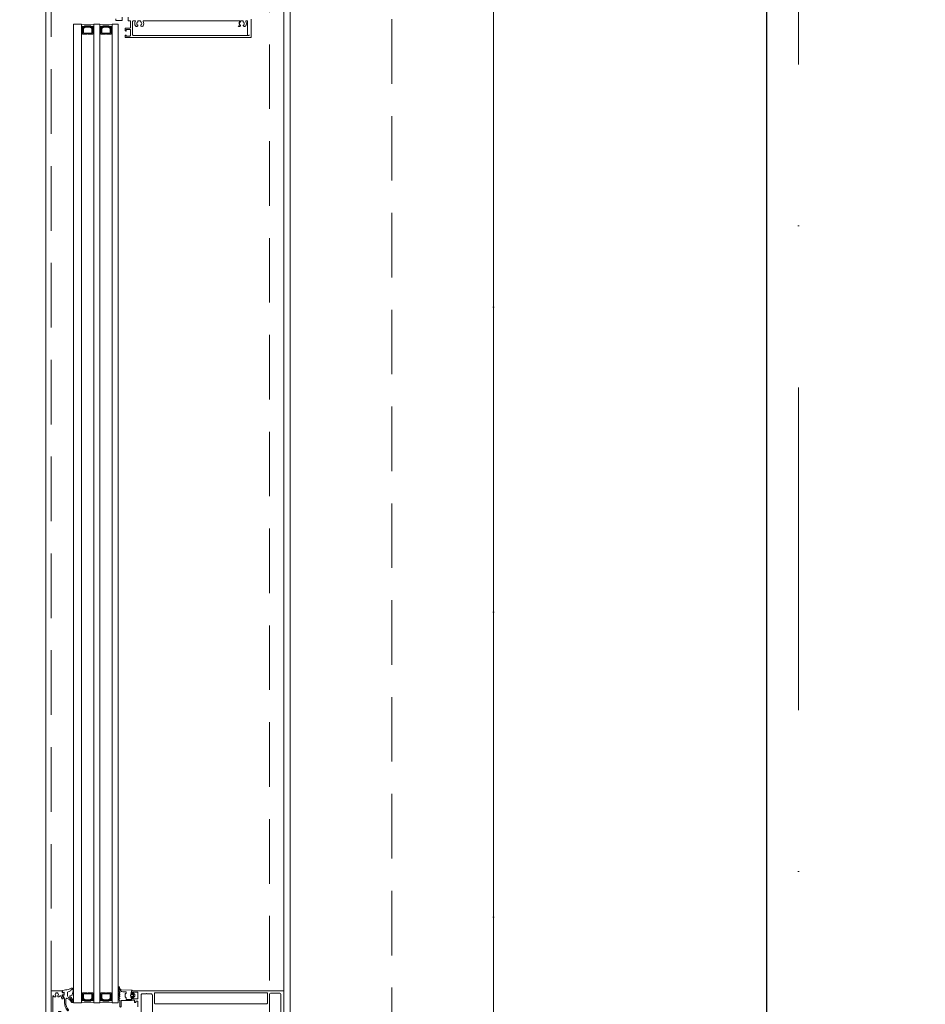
# Model space of a CAD drawing. Header units: millimetres. Extents: x 213386 to 459888, y 74252 to 208052.
# Tile 251 of 256: x 373011 to 373901, y 194676 to 195645. Entities that reach past the tile are written whole.
import ezdxf

# ---------------------------------------------------------------- set-up
doc = ezdxf.new("R2010")
doc.units = ezdxf.units.MM
for name, pattern in [('CK_Čerchovaná 50', [6, 3, -1.5, 0, -1.5]), ('ČERCHOVANÁ', [25.4, 12.7, -6.35, 0, -6.35]), ('ČÁRKOVANÁ', [19.05, 12.7, -6.35])]:
    doc.linetypes.add(name, pattern=pattern)
doc.layers.get('Defpoints').update_dxf_attribs({"color": 255, "lineweight": 0})
for name, color, linetype, lineweight in [('FASÁDA DETAILNÍ', 255, 'Continuous', 0), ('NOVA', 255, 'Continuous', 0), ('OSY', 255, 'Continuous', 0), ('TENKA', 255, 'Continuous', 0)]:
    doc.layers.add(name, color=color, linetype=linetype, lineweight=lineweight)
doc.styles.add('CS-ROMANS', font='romans.shx', dxfattribs={"width": 0.75, "oblique": 5})
doc.dimstyles.new('A_KÓTA_50', dxfattribs={"dimtxt": 110, "dimasz": 2, "dimexe": 100, "dimexo": 1500, "dimgap": 40, "dimtad": 1, "dimrnd": 1, "dimdsep": 46, "dimtxsty": 'CS-ROMANS', "dimblk": 'KOT_CARA20', "dimcen": 45, "dimse1": 1, "dimse2": 1, "dimclrd": 256, "dimclre": 256, "dimclrt": 256, "dimadec": 0, "dimazin": 0, "dimtfac": 1, "dimtix": 1, "dimtmove": 2, "dimatfit": 3, "dimldrblk": 'OBLIQUE', "dimfxl": 100, "dimtolj": 1, "dimarcsym": 0})

# ---------------------------------------------------------------- blocks, each defined once
blk = doc.blocks.new('284336')
for points in [[(-0.7, -9.6), (-10, -9.6, 0.414511), (-10.51, -10.11), (-10.51, -15.51, -1), (-11.69, -15.51), (-11.69, -9.6), (-12.69, -8.95, -0.668884), (-12.6, -8.23), (-11.99, -8.01, 0.766384), (-11.99, -7.21), (-12.6, -6.99, -0.76831), (-12.6, -6.23), (-11.99, -6.01, 0.766384), (-11.99, -5.21), (-12.6, -4.99, -0.76831), (-12.6, -4.23), (-11.99, -4.01, 0.766384), (-11.99, -3.21), (-12.6, -2.99, -0.877523), (-12.5, -2.22), (-12.1, -2.22, 0.698129), (-11.83, -1.5, -0.220231), (-12.89, 0.78), (-12.89, 3.45, -0.157143), (-12.82, 3.68), (-12.69, 3.42, -0.067482), (-12.48, 2.53, 0.393136), (-8.66, -1.02), (-6.1, -1.02, -0.414214), (-5.61, -1.51), (-5.61, -2.22, -0.267949), (-5.85, -2.65), (-6.35, -2.93, 0.267949), (-6.61, -3.38), (-6.61, -5.84, 0.267949), (-6.35, -6.29), (-5.85, -6.57, -0.267949), (-5.61, -7), (-5.61, -8.11, 0.414215), (-5.1, -8.62), (-0.41, -8.62), (-0.41, -9.31, -0.414212), (-0.7, -9.6)], [(-0.41, 0), (-0.41, -2, 0.990243), (-0.4, -3.02), (0.9, -3.02, 0.414214), (1.21, -2.71), (1.21, -2.61, -0.668123), (1.71, -2.4), (2.75, -3.45, -0.199004), (2.89, -3.79), (2.89, -5.43, -0.199038), (2.75, -5.77), (1.71, -6.82, -0.668191), (1.21, -6.61), (1.21, -6.51, 0.414214), (0.9, -6.2), (-0.4, -6.2, 0.990269), (-0.41, -7.22), (-0.41, -8.6), (-5.1, -8.6, -0.414215), (-5.59, -8.11), (-5.59, -7, 0.267949), (-5.84, -6.56), (-6.34, -6.27, -0.267949), (-6.59, -5.84), (-6.59, -3.38, -0.267949), (-6.34, -2.95), (-5.84, -2.66, 0.267949), (-5.59, -2.22), (-5.59, -1.51, 0.414214), (-6.1, -1), (-8.66, -1, -0.393156), (-12.46, 2.53, 0.067572), (-12.67, 3.43), (-12.8, 3.7, -0.637545), (-12.12, 3.53), (-11.92, 2.53, 0.344315), (-10.06, 0.91), (0, 0.38, -0.406913), (0.39, 0), (-0.41, 0)], [(1.7, -4.31, 0.414235), (1.2, -3.81), (-0.7, -3.81, 0.414214), (-1.2, -4.31), (-1.2, -4.91, 0.414214), (-0.7, -5.41), (1.2, -5.41, 0.414235), (1.7, -4.91), (1.7, -4.31)]]:
    blk.add_lwpolyline(points, format="xyb", close=True)
blk = doc.blocks.new('433270')
blk.add_lwpolyline([(1, 0, 0.414364), (0, -1), (0, -1.4, 0.255924), (0.23, -1.83, -0.547723), (0.23, -3.17, 0.255924), (0, -3.6), (0, -14.6, 0.414214), (0.3, -14.9), (1.2, -14.9, 0.414214), (1.7, -14.4), (1.7, -10.3, -0.414214), (2, -10), (6, -10, 0.414248), (7, -9), (7, -7.7, 0.414179), (6.5, -7.2), (5.7, -7.2, 0.414232), (5.4, -7.5), (5.4, -8.2, -0.414198), (5.1, -8.5), (2.8, -8.5, -0.414204), (1.8, -7.5), (1.8, -4.49, -0.147432), (1.97, -3.94, 0.147461), (2.4, -2.5), (2.4, -2.3, -0.414214), (2.9, -1.8), (21.87, -1.8, -0.668178), (22.22, -2.65), (22.16, -2.72, 1), (21.59, -3.29), (21.52, -3.35, 0.198912), (21.38, -3.71), (21.38, -4.05, 0.414214), (22.08, -4.75), (22.38, -4.75, 0.576988), (22.64, -4.3, -0.311246), (24.56, -4.3, 0.576988), (24.82, -4.75), (25.3, -4.75, -0.260065), (25.3, -6.65), (24.82, -6.65, 0.576988), (24.56, -7.1, -0.311246), (22.64, -7.1, 0.576988), (22.38, -6.65), (22.08, -6.65, 0.414214), (21.38, -7.35), (21.38, -7.61, 0.267949), (21.63, -8.04), (21.89, -8.2, -0.637047), (21.73, -10), (19.83, -10.7, 0.315299), (19.5, -11.17), (19.5, -11.49, 0.520567), (20.17, -11.96), (22.83, -10.99, -0.520567), (23.5, -11.46), (23.5, -12.5, 0.414062), (24, -13), (25, -13, 0.414186), (25.5, -12.5), (25.5, -11.5, -0.414182), (26, -11), (27, -11, 0.414214), (27.5, -10.5), (27.5, -0.5, 0.414214), (27, 0), (1, 0)], format="xyb", close=True)
blk = doc.blocks.new('284325')
for points in [[(0.84, -5.23, -0.560316), (0.94, -4.73), (1.94, -4.36, 0.3153), (2.14, -4.08), (2.14, -1.89, 0.451558), (1.8, -1.59), (0.9, -1.7, -0.399586), (0.57, -1.46), (0.3, -0.07, -0.415977), (0.53, 0.29, 0.024107), (6.15, 1.24, 0.076636), (8.99, 2.34, -0.577615), (10.79, 1.3), (10.02, 1.37, 0.283171), (9.08, 0.9, -0.168429), (7.07, -0.74), (5.9, -1.16, 0.315302), (5.24, -2.1), (5.24, -4.21, 0.269719), (6.76, -6.82, -0.194797), (10.18, -11.53, -0.342663), (9.17, -11.17, 0.119207), (5.43, -7.59, 0.578571), (3.63, -8.62), (3.63, -11.77, 0.176415), (6.16, -18.72, -1), (5.24, -19.49, -0.176415), (2.43, -11.77), (2.43, -8.89, 0.208286), (0.84, -5.23)], [(8.95, -6.65), (10.32, -8.78, -0.134555), (10.79, -10.63, -0.339795), (10.19, -11.53, 0.194788), (6.76, -6.81, -0.269736), (5.25, -4.21), (5.25, -2.1, -0.315302), (5.9, -1.17), (7.07, -0.74, 0.168429), (9.09, 0.89, -0.283167), (10.01, 1.36), (10.79, 1.29), (10.79, -0.74, -0.070852), (10.71, -1.3), (9.95, -3.93, -0.241839), (9.08, -4.83), (7.93, -5.22, 0.836024), (8.08, -6.19), (8.11, -6.19, -0.255349), (8.95, -6.65)]]:
    blk.add_lwpolyline(points, format="xyb", close=True)
blk = doc.blocks.new('A$C29162560')
at = {"layer": 'FASÁDA DETAILNÍ'}
for p, q in [((-706, -5356.5), (-706, -7243.5)), ((-913, -7254.5), (-913, -6291.89)), ((-913, -6291.89), (-905, -6291.89)), ((-905, -6291.89), (-905, -7254.5)), ((-893, -7254.5), (-893, -6291.89)), ((-893, -6291.89), (-887, -6291.89)), ((-887, -6291.89), (-887, -7254.5)), ((-875, -7254.5), (-875, -6291.89)), ((-875, -6291.89), (-869, -6291.89)), ((-869, -6291.89), (-869, -7254.5)), ((-905, -7254.5), (-913, -7254.5)), ((-887, -7254.5), (-893, -7254.5)), ((-869, -7254.5), (-875, -7254.5))]:
    blk.add_line(p, q, dxfattribs=at)
for points in [[(25640, -21740), (-940, -21740), (-940, 1940), (25640, 1940)], [(25400, -21500), (-700, -21500), (-700, 1700), (25400, 1700)], [(-894, -6301.89), (-894, -6295.89), (-896, -6293.89), (-902, -6293.89), (-904, -6295.89), (-904, -6301.89), (-899.5, -6301.89), (-899.5, -6301.39), (-898.5, -6301.39), (-898.5, -6301.89)], [(-876, -6301.89), (-876, -6295.89), (-878, -6293.89), (-884, -6293.89), (-886, -6295.89), (-886, -6301.89), (-881.5, -6301.89), (-881.5, -6301.39), (-880.5, -6301.39), (-880.5, -6301.89)], [(-903, -6300.89), (-895, -6300.89), (-895, -6296.3), (-896.41, -6294.89), (-901.45, -6294.89), (-903, -6296.3)], [(-885, -6300.89), (-877, -6300.89), (-877, -6296.3), (-878.41, -6294.89), (-883.45, -6294.89), (-885, -6296.3)], [(-894, -7244.5), (-894, -7250.5), (-896, -7252.5), (-902, -7252.5), (-904, -7250.5), (-904, -7244.5), (-899.5, -7244.5), (-899.5, -7245), (-898.5, -7245), (-898.5, -7244.5)], [(-903, -7245.5), (-895, -7245.5), (-895, -7250.09), (-896.41, -7251.5), (-901.45, -7251.5), (-903, -7250.09)], [(-876, -7244.5), (-876, -7250.5), (-878, -7252.5), (-884, -7252.5), (-886, -7250.5), (-886, -7244.5), (-881.5, -7244.5), (-881.5, -7245), (-880.5, -7245), (-880.5, -7244.5)], [(-885, -7245.5), (-877, -7245.5), (-877, -7250.09), (-878.41, -7251.5), (-883.45, -7251.5), (-885, -7250.09)]]:
    blk.add_lwpolyline(points, close=True, dxfattribs=at)
at = {"layer": 'FASÁDA DETAILNÍ', "linetype": 'ČÁRKOVANÁ', "ltscale": 5}
for points in [[(25635, -21735), (-935, -21735), (-935, 1935), (25635, 1935)], [(25420, -21520), (-720, -21520), (-720, 1720), (25420, 1720)], [(25300, -21400), (-600, -21400), (-600, 1600), (25300, 1600)]]:
    blk.add_lwpolyline(points, close=True, dxfattribs=at)
at = {"layer": 'FASÁDA DETAILNÍ'}
for points in [[(-871.32, -6286.8), (-871.32, -6287.8, 0.414214), (-870.82, -6288.3), (-865.52, -6288.3, 0.414214), (-865.02, -6287.8), (-865.02, -6285, -0.414214)], [(-859.25, -6285), (-859.25, -6288, 0.414214), (-858.75, -6288.5), (-857.25, -6288.5, -0.414214), (-856.75, -6289), (-856.75, -6295.2, -0.414214), (-857.25, -6295.7), (-861.59, -6295.7, 0.414214), (-862.09, -6296.2), (-862.09, -6298.2, 0.414201), (-861.59, -6298.7), (-861.09, -6298.7), (-861.09, -6297), (-857.75, -6297, -0.414214), (-856.75, -6298), (-856.75, -6302.7, -0.414214), (-857.75, -6303.7), (-861.09, -6303.7), (-861.09, -6302.7), (-861.59, -6302.7, 0.41422), (-862.09, -6303.2), (-862.09, -6304.5, 0.414214), (-861.59, -6305), (-738.58, -6305, 0.414214), (-738.08, -6304.5), (-738.08, -6287, 0.414214)], [(-740.08, -6302.5, -0.414214), (-740.58, -6303), (-854.25, -6303, -0.414214), (-854.75, -6302.5), (-854.75, -6289, -0.414214), (-854.25, -6288.5), (-852.58, -6288.5, -0.565741), (-852.14, -6289.23, 0.267763), (-851.98, -6293.63, 0.258777), (-851.14, -6294.1), (-850.65, -6294.1, 0.414214), (-849.65, -6293.1), (-849.65, -6292.99, 0.64518), (-850.15, -6292.77, -0.341732), (-850.15, -6289.83, 0.64518), (-849.65, -6289.61), (-849.65, -6289.24, -0.298217), (-849.35, -6288.78, -0.208712), (-847.15, -6288.78, -0.298217), (-846.85, -6289.24), (-846.85, -6289.61, 0.64518), (-846.35, -6289.83, -0.341732), (-846.35, -6292.77, 0.64518), (-846.85, -6292.99), (-846.85, -6293.1, 0.414214), (-845.85, -6294.1), (-845.37, -6294.1, 0.258777), (-844.52, -6293.63, 0.267763), (-844.37, -6289.23, -0.565741), (-843.92, -6288.5), (-749.9, -6288.5, -0.565741), (-749.46, -6289.23, 0.267763), (-749.3, -6293.63)], [(-741.83, -6302.5), (-741.83, -6289, 0.414214), (-742.33, -6288.5), (-742.99, -6288.5, 0.565741), (-743.43, -6289.23, -0.267763), (-743.59, -6293.63, -0.258777), (-744.43, -6294.1), (-744.92, -6294.1, -0.414214), (-745.92, -6293.1), (-745.92, -6292.99, -0.64518), (-745.42, -6292.77, 0.341732), (-745.42, -6289.83, -0.64518), (-745.92, -6289.61), (-745.92, -6289.24, 0.298217), (-746.22, -6288.78, 0.208712), (-748.42, -6288.78, 0.298217), (-748.72, -6289.24), (-748.72, -6289.61, -0.64518), (-749.22, -6289.83, 0.341732), (-749.22, -6292.77, -0.64518), (-748.72, -6292.99), (-748.72, -6293.1, -0.414214), (-749.72, -6294.1), (-750.2, -6294.1, -0.258777), (-751.05, -6293.63)], [(-846.5, -7265.36), (-846.5, -7246.99, -0.414214), (-845, -7245.49), (-841.5, -7245.49, -0.399985), (-840.5, -7245.49), (-836.8, -7245.49, -0.414214), (-835.3, -7246.99), (-835.3, -7265.36, 0.13165)], [(-720.2, -7265.35), (-720.2, -7246.49, -0.414232), (-718.7, -7244.99), (-714.99, -7244.99, -0.399985), (-713.99, -7244.99), (-710.5, -7244.99, -0.414232), (-709, -7246.49), (-709, -7265.35, 0.116937)], [(-706, -7269), (-706, -7243.5, 0.414214), (-707, -7242.5), (-707, -7242.5), (-855.5, -7242.5, 0.414214), (-856, -7243), (-856, -7244.3, 0.41422), (-855.5, -7244.8), (-855, -7244.8), (-855, -7243.8), (-850.5, -7243.8, -0.414214), (-849.5, -7244.8), (-849.5, -7249.5, -0.414214), (-850.5, -7250.5), (-855, -7250.5), (-855, -7248.8), (-855.5, -7248.8, 0.414201), (-856, -7249.3), (-856, -7251.3, 0.414214), (-855.5, -7251.8), (-853.36, -7251.8, -0.414214), (-852.86, -7252.3), (-852.86, -7254.1), (-851.61, -7254.1), (-851.61, -7252.9), (-849.8, -7252.9, -0.414214), (-849.5, -7253.2), (-849.5, -7258.5, -0.414167)]]:
    blk.add_lwpolyline(points, format="xyb", dxfattribs=at)
blk.add_lwpolyline([(-832.8, -7244.6), (-722.7, -7244.6, -0.414214), (-722.2, -7245.1), (-722.2, -7254.8, -0.414214), (-722.7, -7255.3), (-832.8, -7255.3, -0.414214), (-833.3, -7254.8), (-833.3, -7245.1, -0.414214), (-832.8, -7244.6)], format="xyb", close=True, dxfattribs=at)
for centre, radius, start, end in [((-899, -6270), 22.7, 254.67278, 285.32722), ((-903.65, -6297.44), 3.55, 67.29382, 112.40905), ((-903.76, -6297.07), 2.9, 65.30667, 115.29515), ((-903.93, -6296.72), 2.25, 61.52734, 118.40281), ((-894.35, -6297.44), 3.55, 67.59095, 112.70618), ((-894.24, -6297.07), 2.9, 64.70485, 114.69333), ((-894.07, -6296.72), 2.25, 61.59719, 118.47266), ((-881, -6270), 22.7, 254.67278, 285.32722), ((-885.65, -6297.44), 3.55, 67.29382, 112.40905), ((-885.76, -6297.07), 2.9, 65.30667, 115.29515), ((-885.93, -6296.72), 2.25, 61.52734, 118.40281), ((-876.35, -6297.44), 3.55, 67.59095, 112.70618), ((-876.24, -6297.07), 2.9, 64.70485, 114.69333), ((-876.07, -6296.72), 2.25, 61.59719, 118.47266), ((-904.08, -6296.48), 1.71, 57.29495, 122.68565), ((-904.21, -6296.32), 1.26, 51.96563, 128.49956), ((-904.36, -6296.23), 0.879, 43.99491, 136.49644), ((-904.5, -6296.24), 0.596, 33.03656, 146.96344), ((-904.5, -6296.53), 0.596, 33.03656, 146.96344), ((-904.5, -6296.83), 0.596, 33.03656, 146.96344), ((-904.5, -6297.12), 0.596, 33.03656, 146.96344), ((-904.5, -6297.41), 0.596, 33.03656, 146.96344), ((-904.5, -6297.7), 0.596, 33.03656, 146.96344), ((-904.5, -6298), 0.596, 33.03656, 146.96344), ((-904.5, -6298.29), 0.596, 33.03656, 146.96344), ((-904.5, -6298.58), 0.596, 33.03656, 146.96344), ((-904.5, -6298.87), 0.596, 33.03656, 146.96344), ((-904.5, -6299.17), 0.596, 33.03656, 146.96344), ((-904.5, -6299.46), 0.596, 33.03656, 146.96344), ((-904.5, -6299.75), 0.596, 33.03656, 146.96344), ((-893.92, -6296.48), 1.71, 57.31435, 122.70505), ((-893.79, -6296.32), 1.26, 51.50044, 128.03437), ((-893.64, -6296.23), 0.879, 43.50356, 136.00509), ((-893.5, -6296.24), 0.596, 33.03656, 146.96344), ((-893.5, -6296.53), 0.596, 33.03656, 146.96344), ((-893.5, -6296.83), 0.596, 33.03656, 146.96344), ((-893.5, -6297.12), 0.596, 33.03656, 146.96344), ((-893.5, -6297.41), 0.596, 33.03656, 146.96344), ((-893.5, -6297.7), 0.596, 33.03656, 146.96344), ((-893.5, -6298), 0.596, 33.03656, 146.96344), ((-893.5, -6298.29), 0.596, 33.03656, 146.96344), ((-893.5, -6298.58), 0.596, 33.03656, 146.96344), ((-893.5, -6298.87), 0.596, 33.03656, 146.96344), ((-893.5, -6299.17), 0.596, 33.03656, 146.96344), ((-893.5, -6299.46), 0.596, 33.03656, 146.96344), ((-893.5, -6299.75), 0.596, 33.03656, 146.96344), ((-886.08, -6296.48), 1.71, 57.29495, 122.68565), ((-886.21, -6296.32), 1.26, 51.96563, 128.49956), ((-886.36, -6296.23), 0.879, 43.99491, 136.49644), ((-886.5, -6296.24), 0.596, 33.03656, 146.96344), ((-886.5, -6296.53), 0.596, 33.03656, 146.96344), ((-886.5, -6296.83), 0.596, 33.03656, 146.96344), ((-886.5, -6297.12), 0.596, 33.03656, 146.96344), ((-886.5, -6297.41), 0.596, 33.03656, 146.96344), ((-886.5, -6297.7), 0.596, 33.03656, 146.96344), ((-886.5, -6298), 0.596, 33.03656, 146.96344), ((-886.5, -6298.29), 0.596, 33.03656, 146.96344), ((-886.5, -6298.58), 0.596, 33.03656, 146.96344), ((-886.5, -6298.87), 0.596, 33.03656, 146.96344), ((-886.5, -6299.17), 0.596, 33.03656, 146.96344), ((-886.5, -6299.46), 0.596, 33.03656, 146.96344), ((-886.5, -6299.75), 0.596, 33.03656, 146.96344), ((-875.92, -6296.48), 1.71, 57.31435, 122.70505), ((-875.79, -6296.32), 1.26, 51.50044, 128.03437), ((-875.64, -6296.23), 0.879, 43.50356, 136.00509), ((-875.5, -6296.24), 0.596, 33.03656, 146.96344), ((-875.5, -6296.53), 0.596, 33.03656, 146.96344), ((-875.5, -6296.83), 0.596, 33.03656, 146.96344), ((-875.5, -6297.12), 0.596, 33.03656, 146.96344), ((-875.5, -6297.41), 0.596, 33.03656, 146.96344), ((-875.5, -6297.7), 0.596, 33.03656, 146.96344), ((-875.5, -6298), 0.596, 33.03656, 146.96344), ((-875.5, -6298.29), 0.596, 33.03656, 146.96344), ((-875.5, -6298.58), 0.596, 33.03656, 146.96344), ((-875.5, -6298.87), 0.596, 33.03656, 146.96344), ((-875.5, -6299.17), 0.596, 33.03656, 146.96344), ((-875.5, -6299.46), 0.596, 33.03656, 146.96344), ((-875.5, -6299.75), 0.596, 33.03656, 146.96344), ((-904.5, -7246.64), 0.596, 213.03656, 326.96344), ((-904.5, -7246.93), 0.596, 213.03656, 326.96344), ((-904.5, -7247.22), 0.596, 213.03656, 326.96344), ((-904.5, -7247.51), 0.596, 213.03656, 326.96344), ((-904.5, -7247.81), 0.596, 213.03656, 326.96344), ((-904.5, -7248.1), 0.596, 213.03656, 326.96344), ((-904.5, -7248.39), 0.596, 213.03656, 326.96344), ((-904.5, -7248.68), 0.596, 213.03656, 326.96344), ((-904.5, -7248.98), 0.596, 213.03656, 326.96344), ((-904.5, -7249.27), 0.596, 213.03656, 326.96344), ((-904.5, -7249.56), 0.596, 213.03656, 326.96344), ((-904.5, -7249.85), 0.596, 213.03656, 326.96344), ((-904.5, -7250.15), 0.596, 213.03656, 326.96344), ((-904.36, -7250.16), 0.879, 223.50356, 316.00509), ((-904.21, -7250.07), 1.26, 231.50044, 308.03437), ((-904.08, -7249.91), 1.71, 237.31435, 302.70505), ((-903.93, -7249.66), 2.25, 241.59719, 298.47266), ((-903.76, -7249.32), 2.9, 244.70485, 294.69333), ((-903.65, -7248.95), 3.55, 247.59095, 292.70618), ((-894.35, -7248.95), 3.55, 247.29382, 292.40905), ((-894.24, -7249.32), 2.9, 245.30667, 295.29515), ((-894.07, -7249.66), 2.25, 241.52734, 298.40281), ((-893.92, -7249.91), 1.71, 237.29495, 302.68565), ((-893.79, -7250.07), 1.26, 231.96563, 308.49956), ((-893.64, -7250.16), 0.879, 223.99491, 316.49644), ((-893.5, -7246.64), 0.596, 213.03656, 326.96344), ((-893.5, -7246.93), 0.596, 213.03656, 326.96344), ((-893.5, -7247.22), 0.596, 213.03656, 326.96344), ((-893.5, -7247.51), 0.596, 213.03656, 326.96344), ((-893.5, -7247.81), 0.596, 213.03656, 326.96344), ((-893.5, -7248.1), 0.596, 213.03656, 326.96344), ((-893.5, -7248.39), 0.596, 213.03656, 326.96344), ((-893.5, -7248.68), 0.596, 213.03656, 326.96344), ((-893.5, -7248.98), 0.596, 213.03656, 326.96344), ((-893.5, -7249.27), 0.596, 213.03656, 326.96344), ((-893.5, -7249.56), 0.596, 213.03656, 326.96344), ((-893.5, -7249.85), 0.596, 213.03656, 326.96344), ((-893.5, -7250.15), 0.596, 213.03656, 326.96344), ((-886.5, -7246.64), 0.596, 213.03656, 326.96344), ((-886.5, -7246.93), 0.596, 213.03656, 326.96344), ((-886.5, -7247.22), 0.596, 213.03656, 326.96344), ((-886.5, -7247.51), 0.596, 213.03656, 326.96344), ((-886.5, -7247.81), 0.596, 213.03656, 326.96344), ((-886.5, -7248.1), 0.596, 213.03656, 326.96344), ((-886.5, -7248.39), 0.596, 213.03656, 326.96344), ((-886.5, -7248.68), 0.596, 213.03656, 326.96344), ((-886.5, -7248.98), 0.596, 213.03656, 326.96344), ((-886.5, -7249.27), 0.596, 213.03656, 326.96344), ((-886.5, -7249.56), 0.596, 213.03656, 326.96344), ((-886.5, -7249.85), 0.596, 213.03656, 326.96344), ((-886.5, -7250.15), 0.596, 213.03656, 326.96344), ((-886.36, -7250.16), 0.879, 223.50356, 316.00509), ((-886.21, -7250.07), 1.26, 231.50044, 308.03437), ((-886.08, -7249.91), 1.71, 237.31435, 302.70505), ((-885.93, -7249.66), 2.25, 241.59719, 298.47266), ((-885.76, -7249.32), 2.9, 244.70485, 294.69333), ((-885.65, -7248.95), 3.55, 247.59095, 292.70618), ((-876.35, -7248.95), 3.55, 247.29382, 292.40905), ((-876.24, -7249.32), 2.9, 245.30667, 295.29515), ((-876.07, -7249.66), 2.25, 241.52734, 298.40281), ((-875.92, -7249.91), 1.71, 237.29495, 302.68565), ((-875.79, -7250.07), 1.26, 231.96563, 308.49956), ((-875.64, -7250.16), 0.879, 223.99491, 316.49644), ((-875.5, -7246.64), 0.596, 213.03656, 326.96344), ((-875.5, -7246.93), 0.596, 213.03656, 326.96344), ((-875.5, -7247.22), 0.596, 213.03656, 326.96344), ((-875.5, -7247.51), 0.596, 213.03656, 326.96344), ((-875.5, -7247.81), 0.596, 213.03656, 326.96344), ((-875.5, -7248.1), 0.596, 213.03656, 326.96344), ((-875.5, -7248.39), 0.596, 213.03656, 326.96344), ((-875.5, -7248.68), 0.596, 213.03656, 326.96344), ((-875.5, -7248.98), 0.596, 213.03656, 326.96344), ((-875.5, -7249.27), 0.596, 213.03656, 326.96344), ((-875.5, -7249.56), 0.596, 213.03656, 326.96344), ((-875.5, -7249.85), 0.596, 213.03656, 326.96344), ((-875.5, -7250.15), 0.596, 213.03656, 326.96344), ((-899, -7276.39), 22.7, 74.67278, 105.32722), ((-881, -7276.39), 22.7, 74.67278, 105.32722)]:
    blk.add_arc(centre, radius, start, end, dxfattribs=at)
at = {"layer": 'FASÁDA DETAILNÍ', "rotation": 90}
blk.add_blockref('433270', (-935, -7270), dxfattribs=at)
at = {"layer": 'FASÁDA DETAILNÍ'}
for name, p in [('284325', (-924.14, -7242.5)), ('284336', (-855.59, -7242.5))]:
    blk.add_blockref(name, p, dxfattribs=at)
blk = doc.blocks.new('KOT_CARA20')
for p, q in [((0, 20), (0, -20)), ((0, 0), (14.14, 14.14)), ((0, 0), (-14.14, -14.14))]:
    blk.add_line(p, q)
blk = doc.blocks.new('*D3950')
at = {"lineweight": -2, "transparency": 16777216}
blk.add_line((373745.55, 181384.15), (373745.55, 202680.15), dxfattribs=at)
at = {"layer": 'Defpoints', "color": 0, "transparency": 16777216}
for p in [(373428.86, 202682.15), (373745.55, 202682.15), (373010.82, 181382.15)]:
    blk.add_point(p, dxfattribs=at)
at = {"lineweight": -2, "transparency": 16777216, "xscale": 2, "yscale": 2, "zscale": 2}
for p, rotation in [((373745.55, 202682.15), 90), ((373745.55, 181382.15), 270)]:
    blk.add_blockref('KOT_CARA20', p, dxfattribs=dict(at, rotation=rotation))
at = {"transparency": 16777216, "insert": (373643.05, 192725.83), "char_height": 110, "attachment_point": 5, "rotation": 90, "style": 'CS-ROMANS'}
blk.add_mtext('\\A1;21300', dxfattribs=at)
blk = doc.blocks.new('_OBLIQUE')
at = {"color": 0, "linetype": 'ByBlock', "ltscale": 15}
blk.add_line((-0.5, -0.5), (0.5, 0.5), dxfattribs=at)

msp = doc.modelspace()

# ---------------------------------------------------------------- linework, layer by layer
at = {"layer": 'NOVA'}
msp.add_line((373476.638, 180632.154), (373476.638, 196574.654), dxfattribs=at)
at = {"layer": 'NOVA', "ltscale": 5}
msp.add_line((373476.638, 180632.154), (373476.638, 196574.654), dxfattribs=at)
at = {"layer": 'OSY', "linetype": 'ČERCHOVANÁ', "ltscale": 25}
msp.add_line((373776.638, 204809.563), (373776.638, 179734.916), dxfattribs=at)
at = {"layer": 'TENKA', "linetype": 'CK_Čerchovaná 50', "ltscale": 50}
msp.add_line((373476.638, 180432.154), (373476.638, 203632.154), dxfattribs=at)
at = {"layer": 'TENKA', "ltscale": 20}
msp.add_lwpolyline([(373476.638, 192269.654), (373476.638, 196594.654)], close=True, dxfattribs=at)

# ---------------------------------------------------------------- block references
at = {"layer": 'NOVA'}
msp.add_blockref('A$C29162560', (373976.638, 201932.154), dxfattribs=at)

# ---------------------------------------------------------------- dimensions: what is measured, and where the dimension line sits
dim = msp.add_linear_dim(base=(373745.548, 202682.154), p1=(373010.825, 181382.154), p2=(373428.861, 202682.154), angle=90, dimstyle='A_KÓTA_50')
dim.commit()
dim.dimension.update_dxf_attribs({"geometry": '*D3950', "text_midpoint": (373643.048, 192725.83), "dimtype": 160})

doc.saveas('drawing.dxf')
